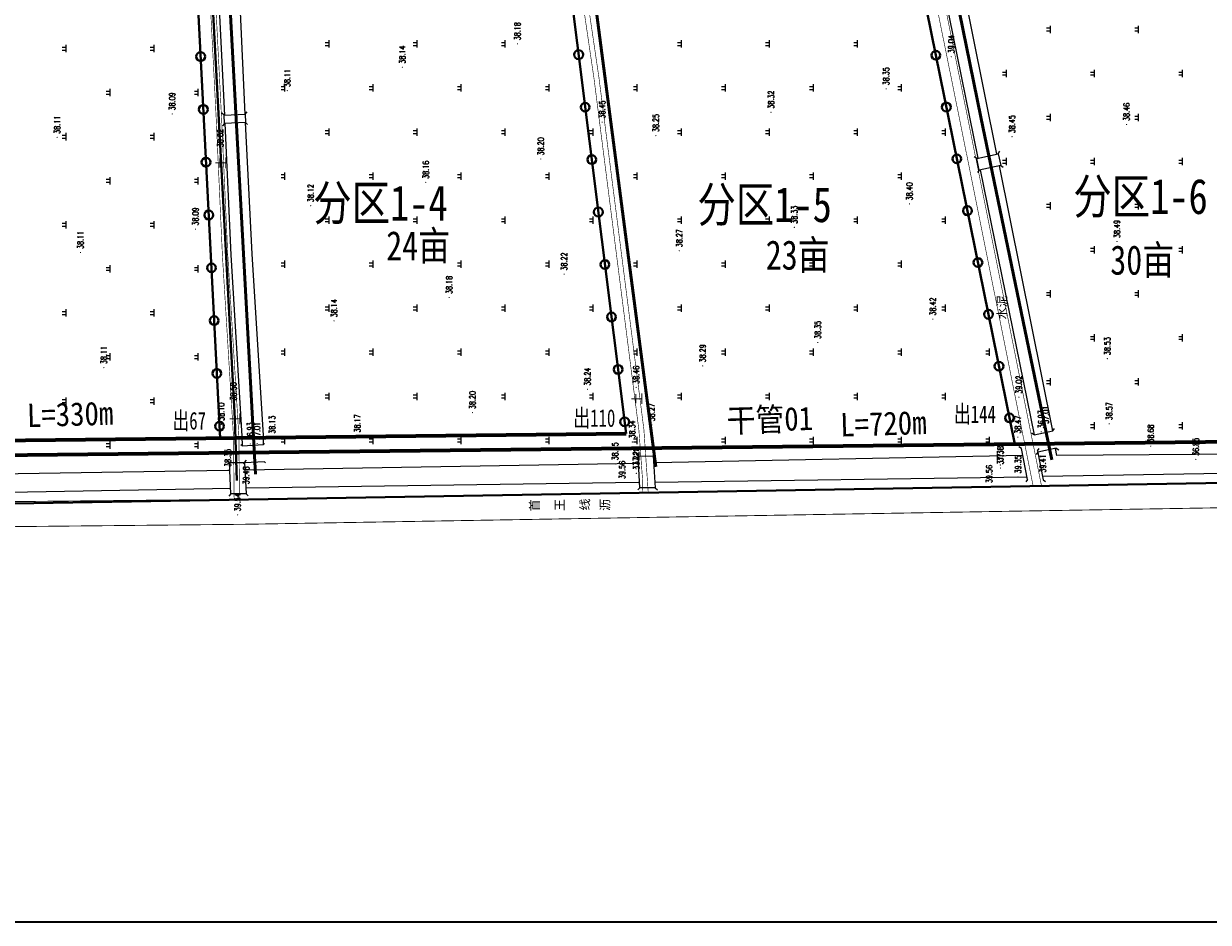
# Model space of a CAD drawing. Extents: x 464172 to 473094, y 3847158 to 3855433.
# Tile 40 of 98: x 466595 to 466999, y 3851459 to 3851765. Entities that reach past the tile are written whole.
import ezdxf
from ezdxf.enums import TextEntityAlignment as Align

# ---------------------------------------------------------------- set-up
doc = ezdxf.new("R2010")
doc.units = 0
doc.linetypes.add('X3', pattern=[5, 4, -1])
doc.layers.get('0').update_dxf_attribs({"linetype": 'CONTINUOUS'})
doc.layers.add('ASSIST', color=7, linetype='CONTINUOUS', plot=False)
for name, color, linetype in [('DLSS', 4, 'CONTINUOUS'), ('DMTZ', 3, 'CONTINUOUS'), ('GCD', 9, 'CONTINUOUS'), ('ZBTZ', 8, 'CONTINUOUS'), ('排水沟', 5, 'CONTINUOUS'), ('道路', 4, 'CONTINUOUS')]:
    doc.layers.add(name, color=color, linetype=linetype)
for name, color, linetype, lineweight in [('出水口', 3, 'CONTINUOUS', 30), ('干管', 1, 'CONTINUOUS', 30), ('支管', 3, 'CONTINUOUS', 30)]:
    doc.layers.add(name, color=color, linetype=linetype, lineweight=lineweight)
doc.styles.add('HZ', font='rs.shx', dxfattribs={"width": 0.8, "bigfont": 'hztxt.shx'})
doc.styles.get("Standard").update_dxf_attribs({"font": 'rs.shx', "bigfont": 'hztxt.shx'})
doc.styles.add('黑体', font='simhei.ttf')
doc.linetypes.add('10411', pattern='A,2,[150,AAA.SHX,S=1,R=0,X=0,Y=1],2,[151,AAA.SHX,S=1,R=0,X=0,Y=3],1e-11', length=4)
doc.linetypes.add('712B', pattern='A,4,-1,4,-1,4,-1,[167,AAA.SHX,S=0.5,R=0,X=0,Y=0],8,[168,AAA.SHX,S=0.5,R=0,X=0,Y=0],-1', length=24)

# ---------------------------------------------------------------- blocks, each defined once
blk = doc.blocks.new('GC200')
at = {"linetype": 'Continuous', "const_width": 0.2, "flags": 128}
blk.add_lwpolyline([(-0.1, 0, 1), (0.1, 0, 1)], format="xyb", close=True, dxfattribs=at)
blk = doc.blocks.new('gc119')
for p, q in [((-1.25, 0), (1.25, 0)), ((-0.5, 1.3), (-0.5, 0)), ((0.5, 1.3), (0.5, 0))]:
    blk.add_line(p, q)
blk = doc.blocks.new('郭庄示范方')
at = {"layer": 'ASSIST', "color": 8, "linetype": 'Continuous', "elevation": -37.5, "flags": 128}
for points in [[(858.5, -794.39), (865.66, -794.06), (865.8, -796.94), (858.63, -797.27)], [(1123.06, -811.55), (1115.71, -813.13), (1114.85, -809.12), (1122.2, -807.54)], [(1000.12, -921.25), (999.56, -910.47), (1004.67, -910.41), (1005.35, -921.25)], [(860.84, -923.37), (860.4, -912.65), (865.46, -912.6), (866, -923.37)]]:
    blk.add_lwpolyline(points, close=True, dxfattribs=at)
at = {"layer": 'DLSS', "color": 8, "linetype": 'Continuous'}
for p, q in [((858.5, -794.39, -37.5), (857.76, -793.72, -37.5)), ((865.66, -794.06, -37.5), (866.34, -793.32, -37.5)), ((858.63, -797.27, -37.5), (857.95, -798.01, -37.5)), ((865.8, -796.94, -37.5), (866.53, -797.62, -37.5)), ((1122.2, -807.54, -37.5), (1122.75, -806.7, -37.5)), ((1114.85, -809.12, -37.5), (1114.01, -808.57, -37.5)), ((1115.71, -813.13, -37.5), (1115.17, -813.97, -37.5)), ((1123.06, -811.55, -37.5), (1123.9, -812.09, -37.5)), ((1134.4, -903.22, -37.5), (1133.56, -902.67, -37.5)), ((1140.78, -901.88, -37.5), (1141.32, -901.05, -37.5)), ((864.64, -906.99, -37.5), (864.26, -906.66, -37.5)), ((871.94, -906.56, -37.5), (872.27, -906.19, -37.5)), ((1130.08, -907.87, -37.5), (1129.25, -907.31, -37.5)), ((1141.97, -907.78, -37.5), (1142.81, -908.32, -37.5)), ((865.46, -912.6, -37.5), (866.13, -911.85, -37.5)), ((999.56, -910.47, -37.5), (998.82, -909.8, -37.5)), ((1004.67, -910.41, -37.5), (1005.33, -909.66, -37.5)), ((1135.69, -909.1, -37.5), (1135.15, -909.94, -37.5)), ((1135.57, -908.72, -37.5), (1136.13, -907.9, -37.5)), ((860.4, -912.65, -37.5), (859.67, -911.98, -37.5)), ((865.47, -912.8, -37.5), (865.14, -913.17, -37.5)), ((872.28, -912.4, -37.5), (872.65, -912.73, -37.5)), ((1132.17, -918.44, -37.5), (1131.61, -919.27, -37.5)), ((1137.46, -918.61, -37.5), (1138.29, -919.17, -37.5)), ((860.84, -923.37, -37.5), (860.17, -924.1, -37.5)), ((866, -923.37, -37.5), (866.74, -924.04, -37.5)), ((1000.12, -921.25, -37.5), (999.45, -921.99, -37.5)), ((1005.35, -921.25, -37.5), (1006.1, -921.91, -37.5))]:
    blk.add_line(p, q, dxfattribs=at)
at = {"layer": 'DLSS', "color": 8, "linetype": 'X3', "const_width": 0.2, "flags": 128}
for points, elevation in [([(861.93, -925.21), (861.71, -903.85), (857.93, -842.13), (855.84, -796.03), (853.1, -742.37), (849.86, -672.18), (846.51, -610.8), (844.06, -576.29), (843.39, -566.48), (843.28, -555.77), (838.53, -480.05), (831.82, -329.01), (825.21, -239.06), (821.52, -198.79)], 1.06), ([(1037.09, -444.64), (1051.49, -517.26), (1081.73, -660.75), (1110.15, -801.4), (1134.06, -920.62)], 0.73), ([(945.03, -461.9), (945.87, -466.36), (947.46, -479.71), (948.51, -498.31), (950.19, -521.08), (952.06, -531.33), (956.48, -560.4), (957.11, -570.52), (957.11, -576.41), (958.34, -585.15), (967.77, -643.96), (977.25, -732.68), (984.5, -781.91), (999.79, -901.63), (1001.06, -918.8), (1001.13, -922.87)], 0.72)]:
    blk.add_lwpolyline(points, dxfattribs=dict(at, elevation=elevation))
at = {"layer": 'DLSS', "color": 8, "linetype": 'Continuous', "flags": 128}
for points, const_width, elevation in [([(1026.85, -381.27), (1039.7, -443.42), (1054.23, -516.7), (1084.47, -660.19), (1112.9, -800.85), (1136.91, -920.57)], 0.2, 0.73), ([(946.71, -461.59), (947.56, -466.1), (949.17, -479.56), (950.21, -498.2), (951.89, -520.87), (953.75, -531.05), (958.19, -560.22), (958.82, -570.47), (958.82, -576.29), (960.03, -584.9), (969.47, -643.73), (978.95, -732.47), (986.19, -781.67), (1001.49, -901.41), (1002.32, -913.51), (1002.98, -922.84)], 0.2, 0.72), ([(863.76, -925.19), (863.54, -903.74), (859.76, -842.03), (857.67, -795.94), (854.93, -742.28), (851.69, -672.09), (848.34, -610.69), (845.88, -576.16), (845.22, -566.4), (845.11, -555.7), (840.45, -481.32)], 0.2, 1.06), ([(1136.91, -920.57), (1328.66, -917.38)], 0.3, -37.5), ([(863.76, -925.19), (866.15, -925.17), (1001.13, -922.87)], 0.3, -37.5), ([(1002.98, -922.84), (1119.1, -920.86), (1134.06, -920.62)], 0.3, -37.5), ([(627.39, -938.73), (629.55, -937.24), (631.06, -936.61), (633.54, -936.07), (637.6, -936), (866.26, -933.68), (1119.24, -929.37), (1331.93, -925.84), (1346.81, -925.59)], 0.3, -37.5), ([(670.68, -927.15), (861.93, -925.21)], 0.3, -37.5)]:
    blk.add_lwpolyline(points, dxfattribs=dict(at, const_width=const_width, elevation=elevation))
at = {"layer": 'DLSS', "color": 8, "linetype": 'Continuous', "elevation": -37.5}
for points in [[(858.5, -794.39), (865.66, -794.06)], [(865.8, -796.94), (858.63, -797.27)], [(1114.85, -809.12), (1122.2, -807.54)], [(1123.06, -811.55), (1115.71, -813.13)], [(1134.4, -903.22), (1140.78, -901.88)], [(864.64, -906.99), (871.94, -906.56)], [(1141.97, -907.78), (1135.69, -909.1)], [(1000.12, -921.25), (999.56, -910.47)], [(1004.67, -910.41), (1005.35, -921.25)], [(1132.17, -918.44), (1130.08, -907.87)], [(1135.57, -908.72), (1137.46, -918.61)], [(860.84, -923.37), (860.4, -912.65)], [(865.46, -912.6), (866, -923.37)], [(872.28, -912.4), (865.47, -912.8)]]:
    blk.add_lwpolyline(points, dxfattribs=at)
at = {"layer": 'DMTZ', "color": 8, "linetype": '10411', "flags": 128}
for points, elevation in [([(851.95, -656.04), (852.75, -672.03), (855.99, -742.23), (858.65, -794.38)], 1.06), ([(865.66, -794.06), (863.29, -741.88), (860.04, -671.67), (859.11, -655.69)], 1.06), ([(1085.71, -663.72), (1115.25, -809.03)], -37.5), ([(1121.76, -807.64), (1092.37, -661.94)], -37.5), ([(858.79, -797.26), (860.82, -841.98), (864.6, -903.7), (864.64, -906.99)], 1.06), ([(871.94, -906.56), (871.9, -903.44), (868.12, -841.59), (865.79, -796.88)], 1.06), ([(1116.07, -813.05), (1134.4, -903.22)], -37.5), ([(1140.78, -901.92), (1122.57, -811.66)], -37.5), ([(1254, -915.42), (1254.44, -914.49), (1254.61, -913.04), (1254.47, -910.74), (1253.81, -909.34), (1189.37, -909.97), (1142.16, -910.22), (1141.66, -907.84)], 1.01), ([(1130.55, -910.24), (1005.29, -912.73), (1004.82, -912.75)], -37.5), ([(860.52, -915.37), (859.76, -915.38), (681.09, -918.23), (676.09, -918.87)], -37.5), ([(999.69, -912.96), (999.08, -912.99), (865.6, -915.28)], -37.5), ([(1137.37, -917.3), (1254, -915.42)], 1.91), ([(865.9, -921.31), (865.99, -921.31), (999.69, -919.37), (1000.02, -919.37)], 1.85), ([(1005.23, -919.3), (1131.99, -917.55)], 1.85), ([(671.86, -924.85), (860.76, -921.4)], 1.85)]:
    blk.add_lwpolyline(points, dxfattribs=dict(at, elevation=elevation))
at = {"layer": 'GCD', "color": 8, "linetype": 'Continuous'}
ref = blk.add_blockref('GC200', (958.43, -770.12, 0.68), dxfattribs=dict(at, rotation=90))
ref.add_attrib('height', '38.18', dxfattribs={"linetype": 'Continuous', "height": 2, "rotation": 90, "style": 'HZ', "width": 0.8}).set_placement((958.43, -768.92, -37.5), align=Align.MIDDLE_LEFT)
ref = blk.add_blockref('GC200', (1106.2, -774.53, 1.54), dxfattribs=dict(at, rotation=90))
ref.add_attrib('height', '39.04', dxfattribs={"linetype": 'Continuous', "height": 2, "rotation": 90, "style": 'HZ', "width": 0.8}).set_placement((1106.2, -773.33, -37.5), align=Align.MIDDLE_LEFT)
ref = blk.add_blockref('GC200', (919.23, -778.08, 0.64), dxfattribs=dict(at, rotation=90))
ref.add_attrib('height', '38.14', dxfattribs={"linetype": 'Continuous', "height": 2, "rotation": 90, "style": 'HZ', "width": 0.8}).set_placement((919.23, -776.88, -37.5), align=Align.MIDDLE_LEFT)
ref = blk.add_blockref('GC200', (880.03, -786.04, 0.61), dxfattribs=dict(at, rotation=90))
ref.add_attrib('height', '38.11', dxfattribs={"linetype": 'Continuous', "height": 2, "rotation": 90, "style": 'HZ', "width": 0.8}).set_placement((880.03, -784.84, -37.5), align=Align.MIDDLE_LEFT)
ref = blk.add_blockref('GC200', (1083.99, -785.43, 0.85), dxfattribs=dict(at, rotation=90))
ref.add_attrib('height', '38.35', dxfattribs={"linetype": 'Continuous', "height": 2, "rotation": 90, "style": 'HZ', "width": 0.8}).set_placement((1083.99, -784.23, -37.5), align=Align.MIDDLE_LEFT)
ref = blk.add_blockref('GC200', (840.83, -794, 0.59), dxfattribs=dict(at, rotation=90))
ref.add_attrib('height', '38.09', dxfattribs={"linetype": 'Continuous', "height": 2, "rotation": 90, "style": 'HZ', "width": 0.8}).set_placement((840.83, -792.8, -37.5), align=Align.MIDDLE_LEFT)
ref = blk.add_blockref('GC200', (987.26, -796.76, 0.95), dxfattribs=dict(at, rotation=90))
ref.add_attrib('height', '38.45', dxfattribs={"linetype": 'Continuous', "height": 2, "rotation": 90, "style": 'HZ', "width": 0.8}).set_placement((987.26, -795.56, -37.5), align=Align.MIDDLE_LEFT)
ref = blk.add_blockref('GC200', (1044.79, -793.4, 0.82), dxfattribs=dict(at, rotation=90))
ref.add_attrib('height', '38.32', dxfattribs={"linetype": 'Continuous', "height": 2, "rotation": 90, "style": 'HZ', "width": 0.8}).set_placement((1044.79, -792.2, -37.5), align=Align.MIDDLE_LEFT)
ref = blk.add_blockref('GC200', (1005.59, -801.36, 0.75), dxfattribs=dict(at, rotation=90))
ref.add_attrib('height', '38.25', dxfattribs={"linetype": 'Continuous', "height": 2, "rotation": 90, "style": 'HZ', "width": 0.8}).set_placement((1005.59, -800.16, -37.5), align=Align.MIDDLE_LEFT)
ref = blk.add_blockref('GC200', (1165.9, -797.58, 0.96), dxfattribs=dict(at, rotation=90))
ref.add_attrib('height', '38.46', dxfattribs={"linetype": 'Continuous', "height": 2, "rotation": 90, "style": 'HZ', "width": 0.8}).set_placement((1165.9, -796.38, -37.5), align=Align.MIDDLE_LEFT)
ref = blk.add_blockref('GC200', (801.63, -801.96, 0.61), dxfattribs=dict(at, rotation=90))
ref.add_attrib('height', '38.11', dxfattribs={"linetype": 'Continuous', "height": 2, "rotation": 90, "style": 'HZ', "width": 0.8}).set_placement((801.63, -800.76, -37.5), align=Align.MIDDLE_LEFT)
ref = blk.add_blockref('GC200', (1126.88, -801.74, 0.95), dxfattribs=dict(at, rotation=90))
ref.add_attrib('height', '38.45', dxfattribs={"linetype": 'Continuous', "height": 2, "rotation": 90, "style": 'HZ', "width": 0.8}).set_placement((1126.88, -800.54, -37.5), align=Align.MIDDLE_LEFT)
ref = blk.add_blockref('GC200', (857.23, -806.49, 1.12), dxfattribs=dict(at, rotation=90))
ref.add_attrib('height', '38.62', dxfattribs={"linetype": 'Continuous', "height": 2, "rotation": 90, "style": 'HZ', "width": 0.8}).set_placement((857.23, -805.29, -37.5), align=Align.MIDDLE_LEFT)
ref = blk.add_blockref('GC200', (966.39, -809.32, 0.7), dxfattribs=dict(at, rotation=90))
ref.add_attrib('height', '38.20', dxfattribs={"linetype": 'Continuous', "height": 2, "rotation": 90, "style": 'HZ', "width": 0.8}).set_placement((966.39, -808.12, -37.5), align=Align.MIDDLE_LEFT)
ref = blk.add_blockref('GC200', (927.19, -817.28, 0.66), dxfattribs=dict(at, rotation=90))
ref.add_attrib('height', '38.16', dxfattribs={"linetype": 'Continuous', "height": 2, "rotation": 90, "style": 'HZ', "width": 0.8}).set_placement((927.19, -816.08, -37.5), align=Align.MIDDLE_LEFT)
ref = blk.add_blockref('GC200', (887.99, -825.24, 0.62), dxfattribs=dict(at, rotation=90))
ref.add_attrib('height', '38.12', dxfattribs={"linetype": 'Continuous', "height": 2, "rotation": 90, "style": 'HZ', "width": 0.8}).set_placement((887.99, -824.04, -37.5), align=Align.MIDDLE_LEFT)
ref = blk.add_blockref('GC200', (1091.95, -824.63, 0.9), dxfattribs=dict(at, rotation=90))
ref.add_attrib('height', '38.40', dxfattribs={"linetype": 'Continuous', "height": 2, "rotation": 90, "style": 'HZ', "width": 0.8}).set_placement((1091.95, -823.43, -37.5), align=Align.MIDDLE_LEFT)
ref = blk.add_blockref('GC200', (848.79, -833.2, 0.59), dxfattribs=dict(at, rotation=90))
ref.add_attrib('height', '38.09', dxfattribs={"linetype": 'Continuous', "height": 2, "rotation": 90, "style": 'HZ', "width": 0.8}).set_placement((848.79, -832, -37.5), align=Align.MIDDLE_LEFT)
ref = blk.add_blockref('GC200', (1052.75, -832.59, 0.83), dxfattribs=dict(at, rotation=90))
ref.add_attrib('height', '38.33', dxfattribs={"linetype": 'Continuous', "height": 2, "rotation": 90, "style": 'HZ', "width": 0.8}).set_placement((1052.75, -831.39, -37.5), align=Align.MIDDLE_LEFT)
ref = blk.add_blockref('GC200', (1162.63, -837.44, 0.99), dxfattribs=dict(at, rotation=90))
ref.add_attrib('height', '38.49', dxfattribs={"linetype": 'Continuous', "height": 2, "rotation": 90, "style": 'HZ', "width": 0.8}).set_placement((1162.63, -836.24, -37.5), align=Align.MIDDLE_LEFT)
ref = blk.add_blockref('GC200', (809.59, -841.16, 0.61), dxfattribs=dict(at, rotation=90))
ref.add_attrib('height', '38.11', dxfattribs={"linetype": 'Continuous', "height": 2, "rotation": 90, "style": 'HZ', "width": 0.8}).set_placement((809.59, -839.96, -37.5), align=Align.MIDDLE_LEFT)
ref = blk.add_blockref('GC200', (1013.55, -840.56, 0.77), dxfattribs=dict(at, rotation=90))
ref.add_attrib('height', '38.27', dxfattribs={"linetype": 'Continuous', "height": 2, "rotation": 90, "style": 'HZ', "width": 0.8}).set_placement((1013.55, -839.36, -37.5), align=Align.MIDDLE_LEFT)
ref = blk.add_blockref('GC200', (974.35, -848.52, 0.72), dxfattribs=dict(at, rotation=90))
ref.add_attrib('height', '38.22', dxfattribs={"linetype": 'Continuous', "height": 2, "rotation": 90, "style": 'HZ', "width": 0.8}).set_placement((974.35, -847.32, -37.5), align=Align.MIDDLE_LEFT)
ref = blk.add_blockref('GC200', (935.15, -856.48, 0.68), dxfattribs=dict(at, rotation=90))
ref.add_attrib('height', '38.18', dxfattribs={"linetype": 'Continuous', "height": 2, "rotation": 90, "style": 'HZ', "width": 0.8}).set_placement((935.15, -855.28, -37.5), align=Align.MIDDLE_LEFT)
ref = blk.add_blockref('GC200', (895.95, -864.44, 0.64), dxfattribs=dict(at, rotation=90))
ref.add_attrib('height', '38.14', dxfattribs={"linetype": 'Continuous', "height": 2, "rotation": 90, "style": 'HZ', "width": 0.8}).set_placement((895.95, -863.24, -37.5), align=Align.MIDDLE_LEFT)
ref = blk.add_blockref('GC200', (1099.91, -863.83, 0.92), dxfattribs=dict(at, rotation=90))
ref.add_attrib('height', '38.42', dxfattribs={"linetype": 'Continuous', "height": 2, "rotation": 90, "style": 'HZ', "width": 0.8}).set_placement((1099.91, -862.63, -37.5), align=Align.MIDDLE_LEFT)
ref = blk.add_blockref('GC200', (1060.71, -871.79, 0.85), dxfattribs=dict(at, rotation=90))
ref.add_attrib('height', '38.35', dxfattribs={"linetype": 'Continuous', "height": 2, "rotation": 90, "style": 'HZ', "width": 0.8}).set_placement((1060.71, -870.59, -37.5), align=Align.MIDDLE_LEFT)
ref = blk.add_blockref('GC200', (1159.35, -877.31, 1.03), dxfattribs=dict(at, rotation=90))
ref.add_attrib('height', '38.53', dxfattribs={"linetype": 'Continuous', "height": 2, "rotation": 90, "style": 'HZ', "width": 0.8}).set_placement((1159.35, -876.11, -37.5), align=Align.MIDDLE_LEFT)
ref = blk.add_blockref('GC200', (817.55, -880.36, 0.61), dxfattribs=dict(at, rotation=90))
ref.add_attrib('height', '38.11', dxfattribs={"linetype": 'Continuous', "height": 2, "rotation": 90, "style": 'HZ', "width": 0.8}).set_placement((817.55, -879.16, -37.5), align=Align.MIDDLE_LEFT)
ref = blk.add_blockref('GC200', (1021.51, -879.76, 0.79), dxfattribs=dict(at, rotation=90))
ref.add_attrib('height', '38.29', dxfattribs={"linetype": 'Continuous', "height": 2, "rotation": 90, "style": 'HZ', "width": 0.8}).set_placement((1021.51, -878.56, -37.5), align=Align.MIDDLE_LEFT)
ref = blk.add_blockref('GC200', (982.31, -887.72, 0.74), dxfattribs=dict(at, rotation=90))
ref.add_attrib('height', '38.24', dxfattribs={"linetype": 'Continuous', "height": 2, "rotation": 90, "style": 'HZ', "width": 0.8}).set_placement((982.31, -886.52, -37.5), align=Align.MIDDLE_LEFT)
ref = blk.add_blockref('GC200', (998.86, -887.09, 0.96), dxfattribs=dict(at, rotation=90))
ref.add_attrib('height', '38.46', dxfattribs={"linetype": 'Continuous', "height": 2, "rotation": 90, "style": 'HZ', "width": 0.8}).set_placement((998.86, -885.89, -37.5), align=Align.MIDDLE_LEFT)
ref = blk.add_blockref('GC200', (861.71, -892.75, 1.06), dxfattribs=dict(at, rotation=90))
ref.add_attrib('height', '38.56', dxfattribs={"linetype": 'Continuous', "height": 2, "rotation": 90, "style": 'HZ', "width": 0.8}).set_placement((861.71, -891.55, -37.5), align=Align.MIDDLE_LEFT)
ref = blk.add_blockref('GC200', (1129.23, -890.43, 1.52), dxfattribs=dict(at, rotation=90))
ref.add_attrib('height', '39.02', dxfattribs={"linetype": 'Continuous', "height": 2, "rotation": 90, "style": 'HZ', "width": 0.8}).set_placement((1129.23, -889.23, -37.5), align=Align.MIDDLE_LEFT)
ref = blk.add_blockref('GC200', (943.11, -895.68, 0.7), dxfattribs=dict(at, rotation=90))
ref.add_attrib('height', '38.20', dxfattribs={"linetype": 'Continuous', "height": 2, "rotation": 90, "style": 'HZ', "width": 0.8}).set_placement((943.11, -894.48, -37.5), align=Align.MIDDLE_LEFT)
ref = blk.add_blockref('GC200', (857.57, -899.67, 0.6), dxfattribs=dict(at, rotation=90))
ref.add_attrib('height', '38.10', dxfattribs={"linetype": 'Continuous', "height": 2, "rotation": 90, "style": 'HZ', "width": 0.8}).set_placement((857.57, -898.47, -37.5), align=Align.MIDDLE_LEFT)
ref = blk.add_blockref('GC200', (1004.16, -899.84, 0.77), dxfattribs=dict(at, rotation=90))
ref.add_attrib('height', '38.27', dxfattribs={"linetype": 'Continuous', "height": 2, "rotation": 90, "style": 'HZ', "width": 0.8}).set_placement((1004.16, -898.64, -37.5), align=Align.MIDDLE_LEFT)
ref = blk.add_blockref('GC200', (1136.84, -902.23, -0.53), dxfattribs=dict(at, rotation=90))
ref.add_attrib('height', '36.97', dxfattribs={"linetype": 'Continuous', "height": 2, "rotation": 90, "style": 'HZ', "width": 0.8}).set_placement((1136.84, -901.03, -37.5), align=Align.MIDDLE_LEFT)
ref = blk.add_blockref('GC200', (1138.35, -900.69, -0.49), dxfattribs=dict(at, rotation=90))
ref.add_attrib('height', '37.01', dxfattribs={"linetype": 'Continuous', "height": 2, "rotation": 90, "style": 'HZ', "width": 0.8}).set_placement((1138.35, -899.49, -37.5), align=Align.MIDDLE_LEFT)
ref = blk.add_blockref('GC200', (1159.98, -899.46, 1.07), dxfattribs=dict(at, rotation=90))
ref.add_attrib('height', '38.57', dxfattribs={"linetype": 'Continuous', "height": 2, "rotation": 90, "style": 'HZ', "width": 0.8}).set_placement((1159.98, -898.26, -37.5), align=Align.MIDDLE_LEFT)
ref = blk.add_blockref('GC200', (869.76, -906.21, -0.49), dxfattribs=dict(at, rotation=90))
ref.add_attrib('height', '37.01', dxfattribs={"linetype": 'Continuous', "height": 2, "rotation": 90, "style": 'HZ', "width": 0.8}).set_placement((869.76, -905.01, -37.5), align=Align.MIDDLE_LEFT)
ref = blk.add_blockref('GC200', (874.87, -904.08, 0.63), dxfattribs=dict(at, rotation=90))
ref.add_attrib('height', '38.13', dxfattribs={"linetype": 'Continuous', "height": 2, "rotation": 90, "style": 'HZ', "width": 0.8}).set_placement((874.87, -902.88, -37.5), align=Align.MIDDLE_LEFT)
ref = blk.add_blockref('GC200', (903.91, -903.64, 0.67), dxfattribs=dict(at, rotation=90))
ref.add_attrib('height', '38.17', dxfattribs={"linetype": 'Continuous', "height": 2, "rotation": 90, "style": 'HZ', "width": 0.8}).set_placement((903.91, -902.44, -37.5), align=Align.MIDDLE_LEFT)
ref = blk.add_blockref('GC200', (997.54, -905.67, 0.84), dxfattribs=dict(at, rotation=90))
ref.add_attrib('height', '38.34', dxfattribs={"linetype": 'Continuous', "height": 2, "rotation": 90, "style": 'HZ', "width": 0.8}).set_placement((997.54, -904.47, -37.5), align=Align.MIDDLE_LEFT)
ref = blk.add_blockref('GC200', (1128.84, -904.05, 0.97), dxfattribs=dict(at, rotation=90))
ref.add_attrib('height', '38.47', dxfattribs={"linetype": 'Continuous', "height": 2, "rotation": 90, "style": 'HZ', "width": 0.8}).set_placement((1128.84, -902.85, -37.5), align=Align.MIDDLE_LEFT)
ref = blk.add_blockref('GC200', (867.41, -906.34, -0.57), dxfattribs=dict(at, rotation=90))
ref.add_attrib('height', '36.93', dxfattribs={"linetype": 'Continuous', "height": 2, "rotation": 90, "style": 'HZ', "width": 0.8}).set_placement((867.41, -905.14, -37.5), align=Align.MIDDLE_LEFT)
ref = blk.add_blockref('GC200', (1174.11, -907.08, 1.18), dxfattribs=dict(at, rotation=90))
ref.add_attrib('height', '38.68', dxfattribs={"linetype": 'Continuous', "height": 2, "rotation": 90, "style": 'HZ', "width": 0.8}).set_placement((1174.11, -905.88, -37.5), align=Align.MIDDLE_LEFT)
ref = blk.add_blockref('GC200', (991.68, -913.14, 0.95), dxfattribs=dict(at, rotation=90))
ref.add_attrib('height', '38.45', dxfattribs={"linetype": 'Continuous', "height": 2, "rotation": 90, "style": 'HZ', "width": 0.8}).set_placement((991.68, -911.94, -37.5), align=Align.MIDDLE_LEFT)
ref = blk.add_blockref('GC200', (1122.9, -913.5, -0.35), dxfattribs=dict(at, rotation=90))
ref.add_attrib('height', '37.15', dxfattribs={"linetype": 'Continuous', "height": 2, "rotation": 90, "style": 'HZ', "width": 0.8}).set_placement((1122.9, -912.3, -37.5), align=Align.MIDDLE_LEFT)
ref = blk.add_blockref('GC200', (1189.5, -911.6, -0.65), dxfattribs=dict(at, rotation=90))
ref.add_attrib('height', '36.85', dxfattribs={"linetype": 'Continuous', "height": 2, "rotation": 90, "style": 'HZ', "width": 0.8}).set_placement((1189.5, -910.4, -37.5), align=Align.MIDDLE_LEFT)
ref = blk.add_blockref('GC200', (859.76, -915.38, 0.85), dxfattribs=dict(at, rotation=90))
ref.add_attrib('height', '38.35', dxfattribs={"linetype": 'Continuous', "height": 2, "rotation": 90, "style": 'HZ', "width": 0.8}).set_placement((859.76, -914.18, -37.5), align=Align.MIDDLE_LEFT)
ref = blk.add_blockref('GC200', (998.86, -914.79, -0.22), dxfattribs=dict(at, rotation=90))
ref.add_attrib('height', '37.28', dxfattribs={"linetype": 'Continuous', "height": 2, "rotation": 90, "style": 'HZ', "width": 0.8}).set_placement((998.86, -913.59, -37.5), align=Align.MIDDLE_LEFT)
ref = blk.add_blockref('GC200', (998.9, -916.34, -0.28), dxfattribs=dict(at, rotation=90))
ref.add_attrib('height', '37.22', dxfattribs={"linetype": 'Continuous', "height": 2, "rotation": 90, "style": 'HZ', "width": 0.8}).set_placement((998.9, -915.14, -37.5), align=Align.MIDDLE_LEFT)
ref = blk.add_blockref('GC200', (1122.93, -914.54, -0.14), dxfattribs=dict(at, rotation=90))
ref.add_attrib('height', '37.36', dxfattribs={"linetype": 'Continuous', "height": 2, "rotation": 90, "style": 'HZ', "width": 0.8}).set_placement((1122.93, -913.34, -37.5), align=Align.MIDDLE_LEFT)
ref = blk.add_blockref('GC200', (1128.93, -917.59, 1.85), dxfattribs=dict(at, rotation=90))
ref.add_attrib('height', '39.35', dxfattribs={"linetype": 'Continuous', "height": 2, "rotation": 90, "style": 'HZ', "width": 0.8}).set_placement((1128.93, -916.39, -37.5), align=Align.MIDDLE_LEFT)
ref = blk.add_blockref('GC200', (1137.37, -917.3, 1.91), dxfattribs=dict(at, rotation=90))
ref.add_attrib('height', '39.41', dxfattribs={"linetype": 'Continuous', "height": 2, "rotation": 90, "style": 'HZ', "width": 0.8}).set_placement((1137.37, -916.1, -37.5), align=Align.MIDDLE_LEFT)
ref = blk.add_blockref('GC200', (865.99, -921.31, 1.98), dxfattribs=dict(at, rotation=90))
ref.add_attrib('height', '39.48', dxfattribs={"linetype": 'Continuous', "height": 2, "rotation": 90, "style": 'HZ', "width": 0.8}).set_placement((865.99, -920.11, -37.5), align=Align.MIDDLE_LEFT)
ref = blk.add_blockref('GC200', (994.07, -919.46, 2.06), dxfattribs=dict(at, rotation=90))
ref.add_attrib('height', '39.56', dxfattribs={"linetype": 'Continuous', "height": 2, "rotation": 90, "style": 'HZ', "width": 0.8}).set_placement((994.07, -918.26, -37.5), align=Align.MIDDLE_LEFT)
ref = blk.add_blockref('GC200', (1119.1, -920.86, 2.06), dxfattribs=dict(at, rotation=90))
ref.add_attrib('height', '39.56', dxfattribs={"linetype": 'Continuous', "height": 2, "rotation": 90, "style": 'HZ', "width": 0.8}).set_placement((1119.1, -919.66, -37.5), align=Align.MIDDLE_LEFT)
ref = blk.add_blockref('GC200', (863.11, -930.49, 2.04), dxfattribs=dict(at, rotation=90))
ref.add_attrib('height', '39.54', dxfattribs={"linetype": 'Continuous', "height": 2, "rotation": 90, "style": 'HZ', "width": 0.8}).set_placement((863.11, -929.29, -37.5), align=Align.MIDDLE_LEFT)
at = {"layer": 'ZBTZ', "color": 8, "linetype": 'Continuous', "rotation": 90}
for p in [(1139.96, -765.22, -37.5), (1169.96, -765.22, -37.5), (804.67, -771.72, -37.5), (834.67, -771.72, -37.5), (894.25, -770.14, -37.5), (924.25, -770.14, -37.5), (954.25, -770.14, -37.5), (1014.25, -770.14, -37.5), (1044.25, -770.14, -37.5), (1074.25, -770.14, -37.5), (1124.96, -780.22, -37.5), (1154.96, -780.22, -37.5), (1184.96, -780.22, -37.5), (819.67, -786.72, -37.5), (849.67, -786.72, -37.5), (879.25, -785.14, -37.5), (909.25, -785.14, -37.5), (939.25, -785.14, -37.5), (969.25, -785.14, -37.5), (999.25, -785.14, -37.5), (1029.25, -785.14, -37.5), (1059.25, -785.14, -37.5), (1089.25, -785.14, -37.5), (1139.96, -795.22, -37.5), (1169.96, -795.22, -37.5), (894.25, -800.14, -37.5), (924.25, -800.14, -37.5), (954.25, -800.14, -37.5), (984.25, -800.14, -37.5), (1014.25, -800.14, -37.5), (1044.25, -800.14, -37.5), (1074.25, -800.14, -37.5), (1104.25, -800.14, -37.5), (804.67, -801.72, -37.5), (834.67, -801.72, -37.5), (1124.96, -810.22, -37.5), (1154.96, -810.22, -37.5), (1184.96, -810.22, -37.5), (879.25, -815.14, -37.5), (909.25, -815.14, -37.5), (939.25, -815.14, -37.5), (969.25, -815.14, -37.5), (999.25, -815.14, -37.5), (1029.25, -815.14, -37.5), (1059.25, -815.14, -37.5), (1089.25, -815.14, -37.5), (819.67, -816.72, -37.5), (849.67, -816.72, -37.5), (1139.96, -825.22, -37.5), (1169.96, -825.22, -37.5), (804.67, -831.72, -37.5), (834.67, -831.72, -37.5), (894.25, -830.14, -37.5), (924.25, -830.14, -37.5), (954.25, -830.14, -37.5), (984.25, -830.14, -37.5), (1014.25, -830.14, -37.5), (1044.25, -830.14, -37.5), (1074.25, -830.14, -37.5), (1104.25, -830.14, -37.5), (1154.96, -840.22, -37.5), (1184.96, -840.22, -37.5), (819.67, -846.72, -37.5), (849.67, -846.72, -37.5), (879.25, -845.14, -37.5), (909.25, -845.14, -37.5), (939.25, -845.14, -37.5), (969.25, -845.14, -37.5), (999.25, -845.14, -37.5), (1029.25, -845.14, -37.5), (1059.25, -845.14, -37.5), (1089.25, -845.14, -37.5), (1139.96, -855.22, -37.5), (1169.96, -855.22, -37.5), (894.25, -860.14, -37.5), (924.25, -860.14, -37.5), (954.25, -860.14, -37.5), (984.25, -860.14, -37.5), (1014.25, -860.14, -37.5), (1044.25, -860.14, -37.5), (1074.25, -860.14, -37.5), (1104.25, -860.14, -37.5), (804.67, -861.72, -37.5), (834.67, -861.72, -37.5), (1154.96, -870.22, -37.5), (1184.96, -870.22, -37.5), (819.67, -876.72, -37.5), (849.67, -876.72, -37.5), (879.25, -875.14, -37.5), (909.25, -875.14, -37.5), (939.25, -875.14, -37.5), (969.25, -875.14, -37.5), (999.25, -875.14, -37.5), (1029.25, -875.14, -37.5), (1059.25, -875.14, -37.5), (1089.25, -875.14, -37.5), (1119.25, -875.14, -37.5), (1139.96, -885.22, -37.5), (1169.96, -885.22, -37.5), (804.67, -891.72, -37.5), (834.67, -891.72, -37.5), (894.25, -890.14, -37.5), (924.25, -890.14, -37.5), (954.25, -890.14, -37.5), (984.25, -890.14, -37.5), (1014.25, -890.14, -37.5), (1044.25, -890.14, -37.5), (1074.25, -890.14, -37.5), (1104.25, -890.14, -37.5), (1154.96, -900.22, -37.5), (1184.96, -900.22, -37.5), (819.67, -906.72, -37.5), (849.67, -906.72, -37.5), (879.25, -905.14, -37.5), (909.25, -905.14, -37.5), (939.25, -905.14, -37.5), (969.25, -905.14, -37.5), (999.25, -905.14, -37.5), (1029.25, -905.14, -37.5), (1059.25, -905.14, -37.5), (1089.25, -905.14, -37.5), (1119.25, -905.14, -37.5)]:
    blk.add_blockref('gc119', p, dxfattribs=at)
at = {"layer": 'DLSS', "color": 8, "linetype": 'Continuous', "style": '黑体'}
for s, p in [('土', (857.37, -810.65, -37.5)), ('水泥', (1123.41, -859.84, -37.5)), ('土', (999.09, -890.95, -37.5)), ('土', (862.22, -897.77, -37.5))]:
    blk.add_text(s, height=3, rotation=90, dxfattribs=at).set_placement(p, align=Align.MIDDLE)
for s, p in [('首', (965.8, -929.28, -37.5)), ('王', (974.36, -929.14, -37.5)), ('线', (982.91, -929, -37.5)), ('沥', (989.8, -929.12, -37.5))]:
    blk.add_text(s, height=3, rotation=90, dxfattribs=at).set_placement(p)

msp = doc.modelspace()

# ---------------------------------------------------------------- linework, layer by layer
at = {"color": 3, "lineweight": 35}
msp.add_lwpolyline([(465844.44, 3852527.96), (467356.44, 3852527.96), (467356.44, 3851458.76), (465844.44, 3851458.76)], close=True, dxfattribs=at)
at = {"color": 221, "linetype": '712B', "lineweight": 40, "ltscale": 3, "elevation": 1.98, "flags": 128}
msp.add_lwpolyline([(465872.59, 3852281.81), (465872.75, 3852260.33), (466412.44, 3851610.81), (466425.83, 3851598.47), (467144.48, 3851610.76), (467210.49, 3852474.83), (466781.04, 3852434.07), (466841.84, 3852085.77), (466761.42, 3852075.83), (466736.15, 3852223.25), (466647.4, 3852213.56), (466632.54, 3852405.35)], close=True, dxfattribs=at)
at = {"layer": '出水口', "color": 3, "lineweight": 40}
for centre in [(466655.77, 3851753.5, -37.5), (466784.51, 3851754.16, -37.5), (466906.19, 3851753.96, -37.5), (466786.75, 3851736.3, -37.5), (466909.77, 3851736.32, -37.5), (466656.69, 3851735.52, -37.5), (466657.61, 3851717.55, -37.5), (466788.99, 3851718.44, -37.5), (466913.35, 3851718.68, -37.5), (466791.23, 3851700.58, -37.5), (466916.94, 3851701.04, -37.5), (466658.53, 3851699.57, -37.5), (466659.45, 3851681.59, -37.5), (466793.47, 3851682.72, -37.5), (466920.52, 3851683.4, -37.5), (466660.37, 3851663.62, -37.5), (466795.71, 3851664.86, -37.5), (466924.11, 3851665.76, -37.5), (466927.69, 3851648.12, -37.5), (466661.29, 3851645.64, -37.5), (466797.95, 3851647, -37.5), (466662.21, 3851627.66, -37.5), (466800.19, 3851629.14, -37.5), (466931.27, 3851630.49, -37.5)]:
    msp.add_circle(centre, 1.5, dxfattribs=at)
at = {"layer": '干管', "color": 1, "linetype": 'Continuous', "lineweight": 70, "elevation": -37.5, "flags": 128}
for points in [[(466416.07, 3851615.13), (466483.54, 3851621.64), (466800.67, 3851625.16)], [(466416.07, 3851610.18), (466483.54, 3851616.69), (467131.72, 3851623.87)]]:
    msp.add_lwpolyline(points, dxfattribs=at)
at = {"layer": '排水沟', "linetype": 'Continuous', "lineweight": 50, "flags": 128}
for points in [[(466945.72, 3851616.21), (466921.48, 3851732.85), (466882.53, 3851923.96), (466872.42, 3851972.91)], [(466765.89, 3851961.11), (466766.19, 3851951.5), (466777.76, 3851876.86), (466786.69, 3851798.24), (466810.83, 3851613.88)], [(466674.43, 3851611.29), (466656.1, 3851949.08)]]:
    msp.add_lwpolyline(points, dxfattribs=at)
at = {"layer": '支管', "color": 3, "lineweight": 40, "flags": 128}
for points in [[(466621.59, 3852382.35), (466645.94, 3851944.98), (466662.4, 3851623.62)], [(466734.94, 3852220.23), (466759.02, 3851957.36), (466800.67, 3851625.16)], [(466933.07, 3851621.55), (466862.54, 3851968.69), (466862.16, 3851976.64), (466843.46, 3852071.79)]]:
    msp.add_lwpolyline(points, dxfattribs=at)
at = {"layer": '道路', "linetype": 'Continuous', "lineweight": 40, "flags": 128}
msp.add_lwpolyline([(466668.14, 3851609.23), (466667.47, 3851630.19), (466650.4, 3851948.46), (466631.7, 3852285.89), (466622.95, 3852410.2)], dxfattribs=at)

# ---------------------------------------------------------------- block references
at = {"linetype": 'Continuous'}
msp.add_blockref('郭庄示范方', (465805.25, 3852527.96), dxfattribs=at)

# ---------------------------------------------------------------- texts
at = {"color": 1, "linetype": 'Continuous', "lineweight": 50, "attachment_point": 1}
for s, insert, char_height in [('{\\fSimSun|b0|i0|c134|p2;\\W0.8;分区1-4}', (466694.11, 3851709.69, 0.66), 12), ('{\\fSimSun|b0|i0|c134|p2;\\W0.8;分区1-5}', (466824.98, 3851709.15, -37.5), 12), ('{\\fSimSun|b0|i0|c134|p2;\\W0.8;分区1-6}', (466953, 3851711.92, -112.5), 12), ('{\\fSimSun|b0|i0|c134|p2;\\W0.8;24亩}', (466718.98, 3851694.11, -75), 10), ('{\\fSimSun|b0|i0|c134|p2;\\W0.8;23亩}', (466848.24, 3851690.96, -75), 10), ('{\\fSimSun|b0|i0|c134|p2;\\W0.8;30亩}', (466965.6, 3851689.25, -37.5), 10)]:
    msp.add_mtext(s, dxfattribs=dict(at, insert=insert, char_height=char_height))
at = {"color": 1, "linetype": 'Continuous', "lineweight": 50, "char_height": 8, "width": 34.7286, "attachment_point": 1, "rotation": 1.7239}
for s, insert in [('{\\fSimHei|b0|i0|c134|p2;\\W0.9;L=330m}', (466596.49, 3851635.31)), ('{\\fSimHei|b0|i0|c134|p2;\\W0.9;干管01}', (466834.8, 3851633.51)), ('{\\fSimHei|b0|i0|c134|p2;\\W0.9;L=720m}', (466873.5, 3851632.12))]:
    msp.add_mtext(s, dxfattribs=dict(at, insert=insert))
at = {"color": 3, "lineweight": 40, "char_height": 6, "width": 34.7286, "attachment_point": 1}
for s, insert in [('{\\fSimHei|b0|i0|c134|p2;\\W0.7;出67}', (466646.16, 3851632.54)), ('{\\fSimHei|b0|i0|c134|p2;\\W0.7;出110}', (466782.71, 3851633.45, -37.5)), ('{\\fSimHei|b0|i0|c134|p2;\\W0.7;出144}', (466912.33, 3851634.77, -1.85))]:
    msp.add_mtext(s, dxfattribs=dict(at, insert=insert))

doc.saveas('drawing.dxf')
